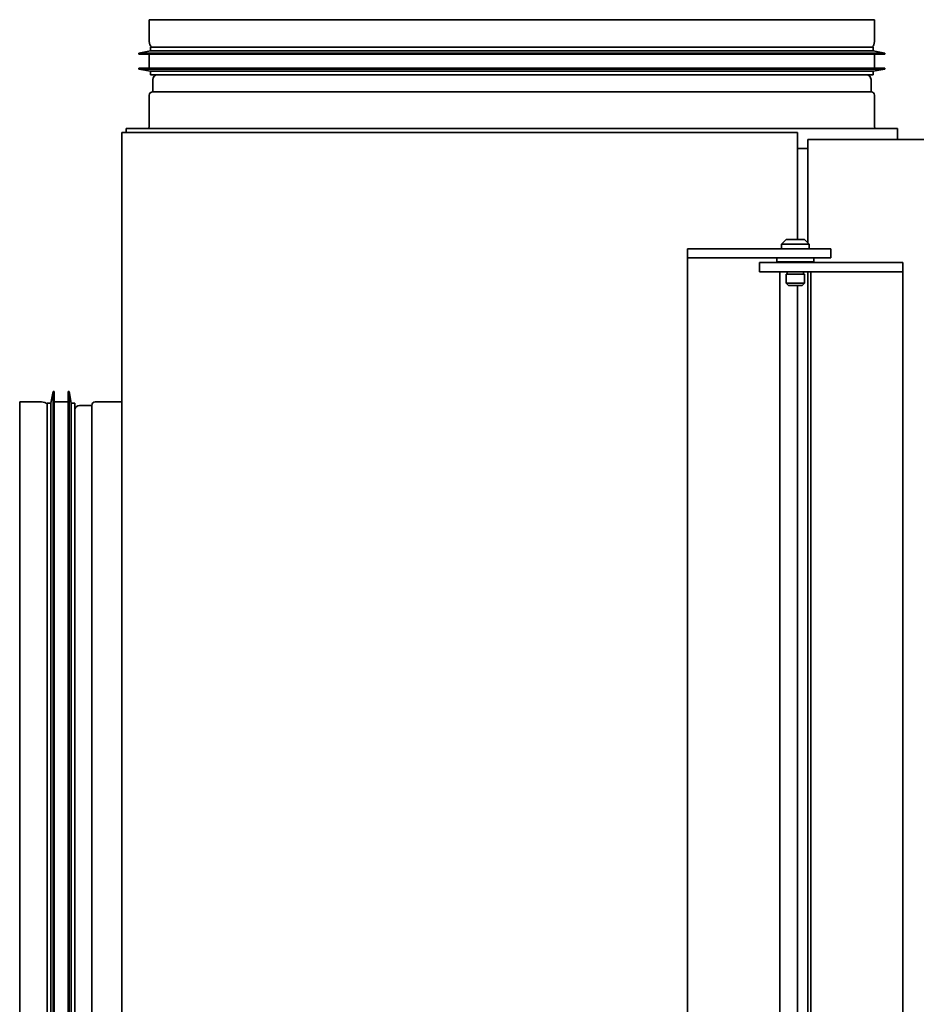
# Model space of a CAD drawing. Header units: millimetres. Extents: x 514 to 1166, y 236 to 952.
# Tile 2 of 4: x 514 to 903, y 524 to 952. Entities that reach past the tile are written whole.
import ezdxf

# ---------------------------------------------------------------- set-up
doc = ezdxf.new("R2010")
doc.units = ezdxf.units.MM
doc.header["$LTSCALE"] = 4
doc.layers.add('Krawędzie widoczne(ISO)', color=7, linetype='Continuous', lineweight=35, true_color=0x262659)

msp = doc.modelspace()

# ---------------------------------------------------------------- linework, layer by layer
at = {"layer": 'Krawędzie widoczne(ISO)'}
for p, q in [((884.97, 951.75), (569.97, 951.75)), ((569.97, 942.25), (569.97, 951.75)), ((884.97, 942.25), (884.97, 951.75)), ((570.47, 938.16), (565.47, 937.25)), ((565.47, 937.25), (889.47, 937.25)), ((565.47, 937.25), (565.47, 936.75)), ((565.47, 936.75), (889.47, 936.75)), ((569.97, 936.75), (569.97, 930.75)), ((570.47, 939.75), (884.47, 939.75)), ((570.47, 939.75), (570.47, 938.16)), ((570.47, 938.16), (884.47, 938.16)), ((884.47, 939.75), (884.47, 938.16)), ((884.47, 938.16), (889.47, 937.25)), ((884.97, 936.75), (884.97, 930.75)), ((889.47, 937.25), (889.47, 936.75)), ((565.47, 930.75), (889.47, 930.75)), ((565.47, 930.75), (565.47, 930.25)), ((565.47, 930.25), (889.47, 930.25)), ((570.47, 929.34), (565.47, 930.25)), ((570.47, 929.34), (884.47, 929.34)), ((570.47, 929.34), (570.47, 927.75)), ((884.47, 929.34), (889.47, 930.25)), ((884.47, 929.34), (884.47, 927.75)), ((889.47, 930.75), (889.47, 930.25)), ((570.47, 927.75), (884.47, 927.75)), ((571.47, 920.45), (571.47, 925.75)), ((883.47, 920.45), (883.47, 925.75)), ((883.47, 920.45), (571.47, 920.45)), ((569.97, 905.45), (569.97, 918.95)), ((884.97, 905.45), (884.97, 918.95)), ((557.97, 902.75), (557.97, 287.75)), ((557.97, 902.75), (851.47, 902.75)), ((894.97, 904.45), (559.97, 904.45)), ((559.97, 902.75), (559.97, 904.45)), ((851.47, 902.75), (851.47, 856.25)), ((894.97, 899.75), (894.97, 904.45)), ((855.97, 899.75), (855.97, 854.85)), ((855.97, 899.75), (908.97, 899.75)), ((855.97, 895.75), (851.47, 895.75)), ((846.57, 856.25), (844.57, 854.25)), ((854.57, 856.25), (846.57, 856.25)), ((854.57, 856.25), (856.57, 854.25)), ((803.82, 852.25), (819.32, 852.25)), ((803.82, 852.25), (803.82, 848.25)), ((819.32, 852.25), (850.57, 852.25)), ((856.57, 854.25), (844.57, 854.25)), ((844.57, 852.25), (844.57, 854.25)), ((850.57, 852.25), (866.07, 852.25)), ((856.57, 852.25), (856.57, 854.25)), ((866.07, 852.25), (866.07, 848.25)), ((819.32, 848.25), (803.82, 848.25)), ((803.82, 844.25), (803.82, 848.25)), ((819.32, 848.25), (850.57, 848.25)), ((842.57, 846.65), (842.57, 848.25)), ((866.07, 848.25), (850.57, 848.25)), ((858.57, 846.65), (858.57, 848.25)), ((803.82, 341.25), (803.82, 844.25)), ((835.07, 846.25), (850.57, 846.25)), ((835.07, 842.25), (835.07, 846.25)), ((842.57, 846.65), (858.57, 846.65)), ((843.82, 846.25), (843.82, 846.65)), ((846.57, 846.25), (846.57, 846.65)), ((850.57, 846.25), (881.82, 846.25)), ((854.57, 846.25), (854.57, 846.65)), ((855.97, 846.65), (855.97, 846.25)), ((881.82, 846.25), (897.32, 846.25)), ((897.32, 842.25), (897.32, 846.25)), ((850.57, 842.25), (835.07, 842.25)), ((843.82, 842.25), (843.82, 342.25)), ((854.57, 841.25), (846.57, 841.25)), ((846.57, 837.25), (846.57, 841.25)), ((847.07, 841.25), (847.07, 842.25)), ((850.57, 842.25), (881.82, 842.25)), ((854.07, 841.25), (854.07, 842.25)), ((854.57, 837.25), (854.57, 841.25)), ((855.97, 842.25), (855.97, 342.25)), ((857.32, 838.25), (857.32, 842.25)), ((857.32, 346.25), (857.32, 838.25)), ((897.32, 842.25), (881.82, 842.25)), ((897.32, 838.25), (897.32, 842.25)), ((897.32, 838.25), (897.32, 346.25)), ((854.57, 837.25), (846.57, 837.25)), ((847.57, 836.25), (846.57, 837.25)), ((853.57, 836.25), (847.57, 836.25)), ((851.47, 836.25), (851.47, 349.25)), ((853.57, 836.25), (854.57, 837.25)), ((527.26, 785.25), (528.17, 790.25)), ((528.17, 466.25), (528.17, 790.25)), ((528.17, 790.25), (528.67, 790.25)), ((528.67, 466.25), (528.67, 790.25)), ((534.67, 466.25), (534.67, 790.25)), ((534.67, 790.25), (535.17, 790.25)), ((535.17, 466.25), (535.17, 790.25)), ((536.08, 785.25), (535.17, 790.25)), ((513.67, 785.75), (513.67, 470.75)), ((523.17, 785.75), (513.67, 785.75)), ((525.67, 471.25), (525.67, 785.25)), ((525.67, 785.25), (527.26, 785.25)), ((527.26, 471.25), (527.26, 785.25)), ((528.67, 785.75), (534.67, 785.75)), ((536.08, 471.25), (536.08, 785.25)), ((536.08, 785.25), (537.67, 785.25)), ((537.67, 471.25), (537.67, 785.25)), ((544.97, 784.25), (539.67, 784.25)), ((544.97, 784.25), (544.97, 472.25)), ((557.97, 785.75), (546.47, 785.75))]:
    msp.add_line(p, q, dxfattribs=at)
for centre, radius, start, end in [((573.47, 942.25), 3.5, 180, 225.5847), ((881.47, 942.25), 3.5, 314.4153, 0), ((573.47, 925.75), 2, 90, 180), ((881.47, 925.75), 2, 0, 90), ((571.47, 918.95), 1.5, 90, 180), ((883.47, 918.95), 1.5, 0, 90), ((568.97, 905.45), 1, 270, 0), ((885.97, 905.45), 1, 180, 270), ((523.17, 782.25), 3.5, 44.4153, 90), ((539.67, 782.25), 2, 90, 180), ((546.47, 784.25), 1.5, 90, 180)]:
    msp.add_arc(centre, radius, start, end, dxfattribs=at)

doc.saveas('drawing.dxf')
